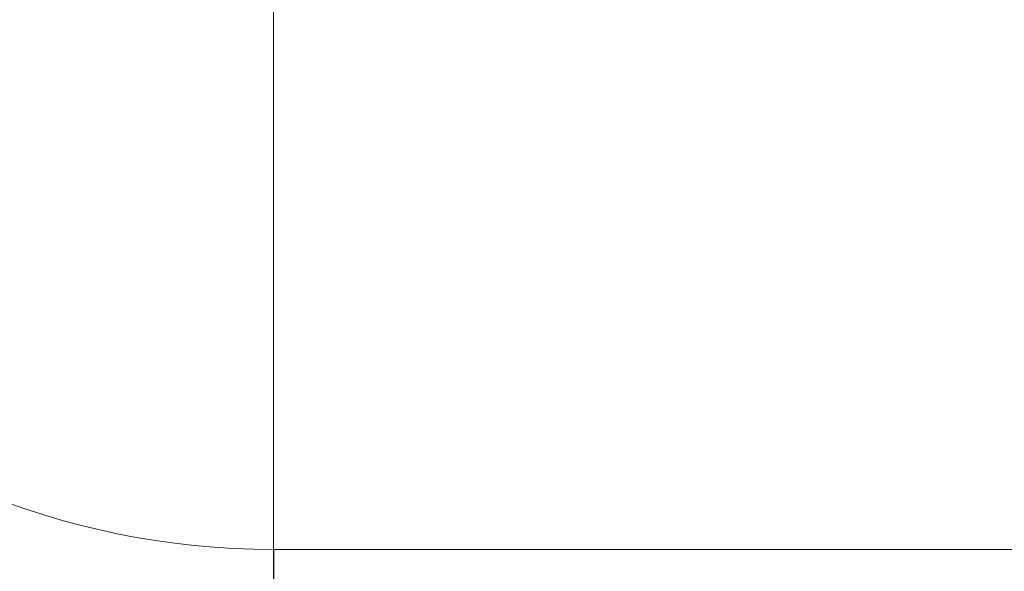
# Model space of a CAD drawing. Header units: millimetres. Extents: x 6 to 425, y 6 to 273.
# Tile 78 of 103: x 225.6 to 232.75, y 213.67 to 217.67. Entities that reach past the tile are written whole.
import ezdxf

# ---------------------------------------------------------------- set-up
doc = ezdxf.new("R2010")
doc.units = ezdxf.units.MM

msp = doc.modelspace()

# ---------------------------------------------------------------- linework, layer by layer
at = {"color": 144, "linetype": 'Continuous', "lineweight": 18}
msp.add_line((227.4449, 213.8241), (233.4449, 213.8241), dxfattribs=at)
at = {"color": 7, "linetype": 'Continuous', "lineweight": 25}
msp.add_line((227.4449, 213.8241), (227.4449, 211.2621), dxfattribs=at)
at = {"color": 144, "linetype": 'Continuous', "lineweight": 18}
for radius in [8.3118, 8.2654, 5.6297]:
    msp.add_arc((227.4449, 219.4538), radius, 180, 270, dxfattribs=at)
at = {"color": 7, "linetype": 'Continuous', "lineweight": 25}
msp.add_arc((227.4449, 219.4538), 8.3099, 180, 270, dxfattribs=at)
at = {"color": 144, "linetype": 'Continuous', "lineweight": 18}
msp.add_open_spline([(227.4449, 217.9621), (227.4449, 217.9505), (227.4449, 217.9388), (227.4449, 217.6783), (227.4449, 217.3875), (227.4449, 216.7596), (227.4449, 216.4233), (227.4449, 215.765), (227.4449, 215.4437), (227.4449, 214.8744), (227.4449, 214.6271), (227.4449, 214.3363), (227.4449, 214.2524), (227.4449, 214.1108), (227.4449, 214.053), (227.4449, 213.9131), (227.4449, 213.8655), (227.4449, 213.8241)], degree=3, knots=[0.2440624, 0.2440624, 0.2440624, 0.2440624, 0.25, 0.25, 0.375, 0.375, 0.5, 0.5, 0.625, 0.625, 0.75, 0.75, 0.8125, 0.8125, 0.875, 0.875, 1, 1, 1, 1], dxfattribs=at)

doc.saveas('drawing.dxf')
